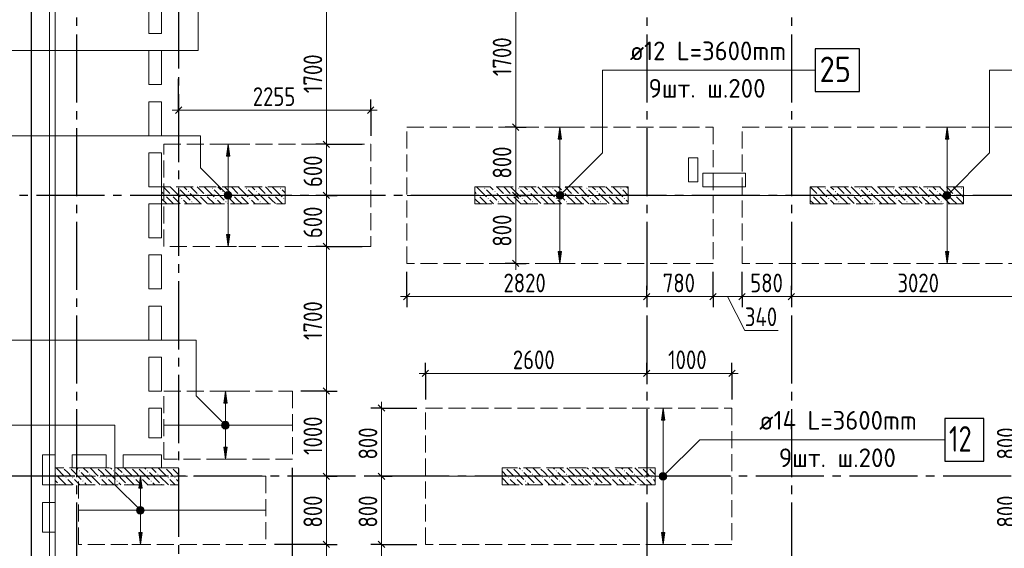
# Model space of a CAD drawing. Header units: millimetres. Extents: x 0 to 43617, y 0 to 59400.
# Tile 9 of 29: x 7257 to 18824, y 31584 to 37793. Entities that reach past the tile are written whole.
import ezdxf

# ---------------------------------------------------------------- set-up
doc = ezdxf.new("R2010")
doc.units = ezdxf.units.MM
doc.linetypes.add('______2', pattern=[270, 200, -70])
doc.linetypes.add('______5', pattern=[1100, 800, -100, 100, -100])
for name, color, linetype, lineweight in [('Standard', 7, 'Continuous', 25), ('ДОП Верх по У', 7, 'Continuous', 25), ('ЖБ Пилон', 180, 'Continuous', 25), ('Оси', 40, '______5', 18), ('Позиционная метка номер позиции', 7, 'Continuous', 13), ('Примечания', 7, 'Continuous', 25)]:
    doc.layers.add(name, color=color, linetype=linetype, lineweight=lineweight)
doc.layers.add('ЖБ Перекрытие верхний уровень', color=7, linetype='Continuous', lineweight=25, true_color=0xe0e0ff)
doc.styles.add('GOST 2.304-81', font='txt')
doc.styles.add('ISOCPEUR', font='txt')

msp = doc.modelspace()

# ---------------------------------------------------------------- hatches: boundary and pattern name
at = {"layer": 'ДОП Верх по У', "linetype": 'Continuous', "lineweight": 13, "transparency": 33554687}
for points in [[(13624, 36390), (13604, 36530), (13584, 36390)], [(18172, 36390), (18152, 36530), (18132, 36390)], [(9725, 36190), (9705, 36330), (9685, 36190)], [(9667, 35730), (9742, 35730), (9737, 35749)], [(9667, 35730), (9737, 35749), (9673, 35749)], [(9673, 35749), (9737, 35749), (9724, 35762)], [(9673, 35749), (9724, 35762), (9686, 35762)], [(9686, 35762), (9724, 35762), (9705, 35768)], [(13566, 35730), (13641, 35730), (13636, 35749)], [(13566, 35730), (13636, 35749), (13572, 35749)], [(13572, 35749), (13636, 35749), (13623, 35762)], [(13572, 35749), (13623, 35762), (13585, 35762)], [(13585, 35762), (13623, 35762), (13604, 35768)], [(18114, 35730), (18189, 35730), (18184, 35749)], [(18114, 35730), (18184, 35749), (18119, 35749)], [(18119, 35749), (18184, 35749), (18170, 35762)], [(18119, 35749), (18170, 35762), (18133, 35762)], [(18133, 35762), (18170, 35762), (18152, 35768)], [(9673, 35711), (9742, 35730), (9667, 35730)], [(9673, 35711), (9737, 35711), (9742, 35730)], [(9686, 35698), (9737, 35711), (9673, 35711)], [(9686, 35698), (9724, 35698), (9737, 35711)], [(9724, 35698), (9686, 35698), (9705, 35693)], [(13572, 35711), (13641, 35730), (13566, 35730)], [(13572, 35711), (13636, 35711), (13641, 35730)], [(13585, 35698), (13636, 35711), (13572, 35711)], [(13585, 35698), (13623, 35698), (13636, 35711)], [(13623, 35698), (13585, 35698), (13604, 35693)], [(18119, 35711), (18189, 35730), (18114, 35730)], [(18119, 35711), (18184, 35711), (18189, 35730)], [(18133, 35698), (18184, 35711), (18119, 35711)], [(18133, 35698), (18170, 35698), (18184, 35711)], [(18170, 35698), (18133, 35698), (18152, 35693)], [(9694, 33290), (9674, 33430), (9654, 33290)], [(14836, 33090), (14816, 33230), (14796, 33090)], [(9636, 33030), (9711, 33030), (9706, 33049)], [(9636, 33030), (9706, 33049), (9642, 33049)], [(9642, 33011), (9711, 33030), (9636, 33030)], [(9642, 33049), (9706, 33049), (9693, 33062)], [(9642, 33049), (9693, 33062), (9655, 33062)], [(9642, 33011), (9706, 33011), (9711, 33030)], [(9655, 32998), (9706, 33011), (9642, 33011)], [(9655, 33062), (9693, 33062), (9674, 33068)], [(9655, 32998), (9693, 32998), (9706, 33011)], [(9693, 32998), (9655, 32998), (9674, 32993)], [(8695, 32290), (8675, 32430), (8655, 32290)], [(14779, 32430), (14854, 32430), (14849, 32449)], [(14779, 32430), (14849, 32449), (14784, 32449)], [(14784, 32411), (14854, 32430), (14779, 32430)], [(14784, 32449), (14849, 32449), (14835, 32462)], [(14784, 32449), (14835, 32462), (14798, 32462)], [(14784, 32411), (14849, 32411), (14854, 32430)], [(14798, 32398), (14849, 32411), (14784, 32411)], [(14798, 32462), (14835, 32462), (14816, 32468)], [(14798, 32398), (14835, 32398), (14849, 32411)], [(14835, 32398), (14798, 32398), (14816, 32393)], [(8637, 32030), (8712, 32030), (8707, 32049)], [(8637, 32030), (8707, 32049), (8642, 32049)], [(8642, 32049), (8707, 32049), (8693, 32062)], [(8642, 32049), (8693, 32062), (8656, 32062)], [(8656, 32062), (8693, 32062), (8675, 32068)], [(8642, 32011), (8712, 32030), (8637, 32030)], [(8642, 32011), (8707, 32011), (8712, 32030)], [(8656, 31998), (8707, 32011), (8642, 32011)], [(8656, 31998), (8693, 31998), (8707, 32011)], [(8693, 31998), (8656, 31998), (8675, 31993)]]:
    msp.add_hatch(color=7, dxfattribs=at).paths.add_polyline_path(points)
for points in [[(9725, 35270), (9705, 35130), (9685, 35270)], [(13624, 35070), (13604, 34930), (13584, 35070)], [(18172, 35070), (18152, 34930), (18132, 35070)], [(9694, 32770), (9674, 32630), (9654, 32770)], [(8695, 31770), (8675, 31630), (8655, 31770)], [(14836, 31770), (14816, 31630), (14796, 31770)]]:
    msp.add_hatch(color=7, dxfattribs=at).paths.add_polyline_path(points, flags=16)
at = {"layer": 'ЖБ Пилон', "linetype": 'Continuous', "lineweight": 18, "transparency": 33554687}
for points in [[(9114, 35813), (9121, 35820), (9127, 35813), (9121, 35807)], [(9234, 35773), (9241, 35780), (9247, 35773), (9241, 35767)], [(9514, 35813), (9521, 35820), (9527, 35813), (9521, 35807)], [(9634, 35773), (9641, 35780), (9647, 35773), (9641, 35767)], [(9914, 35813), (9921, 35820), (9927, 35813), (9921, 35807)], [(10034, 35773), (10041, 35780), (10047, 35773), (10041, 35767)], [(10314, 35813), (10321, 35820), (10327, 35813), (10321, 35807)], [(12714, 35813), (12721, 35820), (12727, 35813), (12721, 35807)], [(12834, 35773), (12841, 35780), (12847, 35773), (12841, 35767)], [(13114, 35813), (13121, 35820), (13127, 35813), (13121, 35807)], [(13234, 35773), (13241, 35780), (13247, 35773), (13241, 35767)], [(13514, 35813), (13521, 35820), (13527, 35813), (13521, 35807)], [(13634, 35773), (13641, 35780), (13647, 35773), (13641, 35767)], [(13914, 35813), (13921, 35820), (13927, 35813), (13921, 35807)], [(14034, 35773), (14041, 35780), (14047, 35773), (14041, 35767)], [(14314, 35813), (14321, 35820), (14327, 35813), (14321, 35807)], [(16714, 35813), (16721, 35820), (16727, 35813), (16721, 35807)], [(16834, 35773), (16841, 35780), (16847, 35773), (16841, 35767)], [(17114, 35813), (17121, 35820), (17127, 35813), (17121, 35807)], [(17234, 35773), (17241, 35780), (17247, 35773), (17241, 35767)], [(17514, 35813), (17521, 35820), (17527, 35813), (17521, 35807)], [(17634, 35773), (17641, 35780), (17647, 35773), (17641, 35767)], [(17914, 35813), (17921, 35820), (17927, 35813), (17921, 35807)], [(18034, 35773), (18041, 35780), (18047, 35773), (18041, 35767)], [(18314, 35813), (18321, 35820), (18327, 35813), (18321, 35807)], [(8954, 35733), (8961, 35740), (8967, 35733), (8961, 35727)], [(9034, 35733), (9041, 35740), (9047, 35733), (9041, 35727)], [(9154, 35693), (9161, 35700), (9167, 35693), (9161, 35687)], [(9274, 35653), (9281, 35660), (9287, 35653), (9281, 35647)], [(9354, 35733), (9361, 35740), (9367, 35733), (9361, 35727)], [(9434, 35733), (9441, 35740), (9447, 35733), (9441, 35727)], [(9554, 35693), (9561, 35700), (9567, 35693), (9561, 35687)], [(9674, 35653), (9681, 35660), (9687, 35653), (9681, 35647)], [(9754, 35733), (9761, 35740), (9767, 35733), (9761, 35727)], [(9834, 35733), (9841, 35740), (9847, 35733), (9841, 35727)], [(9954, 35693), (9961, 35700), (9967, 35693), (9961, 35687)], [(10074, 35653), (10081, 35660), (10087, 35653), (10081, 35647)], [(10154, 35733), (10161, 35740), (10167, 35733), (10161, 35727)], [(10234, 35733), (10241, 35740), (10247, 35733), (10241, 35727)], [(10354, 35693), (10361, 35700), (10367, 35693), (10361, 35687)], [(12634, 35733), (12641, 35740), (12647, 35733), (12641, 35727)], [(12754, 35693), (12761, 35700), (12767, 35693), (12761, 35687)], [(12874, 35653), (12881, 35660), (12887, 35653), (12881, 35647)], [(12954, 35733), (12961, 35740), (12967, 35733), (12961, 35727)], [(13034, 35733), (13041, 35740), (13047, 35733), (13041, 35727)], [(13154, 35693), (13161, 35700), (13167, 35693), (13161, 35687)], [(13274, 35653), (13281, 35660), (13287, 35653), (13281, 35647)], [(13354, 35733), (13361, 35740), (13367, 35733), (13361, 35727)], [(13434, 35733), (13441, 35740), (13447, 35733), (13441, 35727)], [(13554, 35693), (13561, 35700), (13567, 35693), (13561, 35687)], [(13674, 35653), (13681, 35660), (13687, 35653), (13681, 35647)], [(13754, 35733), (13761, 35740), (13767, 35733), (13761, 35727)], [(13834, 35733), (13841, 35740), (13847, 35733), (13841, 35727)], [(13954, 35693), (13961, 35700), (13967, 35693), (13961, 35687)], [(14074, 35653), (14081, 35660), (14087, 35653), (14081, 35647)], [(14154, 35733), (14161, 35740), (14167, 35733), (14161, 35727)], [(14234, 35733), (14241, 35740), (14247, 35733), (14241, 35727)], [(14354, 35693), (14361, 35700), (14367, 35693), (14361, 35687)], [(16554, 35733), (16561, 35740), (16567, 35733), (16561, 35727)], [(16634, 35733), (16641, 35740), (16647, 35733), (16641, 35727)], [(16754, 35693), (16761, 35700), (16767, 35693), (16761, 35687)], [(16874, 35653), (16881, 35660), (16887, 35653), (16881, 35647)], [(16954, 35733), (16961, 35740), (16967, 35733), (16961, 35727)], [(17034, 35733), (17041, 35740), (17047, 35733), (17041, 35727)], [(17154, 35693), (17161, 35700), (17167, 35693), (17161, 35687)], [(17274, 35653), (17281, 35660), (17287, 35653), (17281, 35647)], [(17354, 35733), (17361, 35740), (17367, 35733), (17361, 35727)], [(17434, 35733), (17441, 35740), (17447, 35733), (17441, 35727)], [(17554, 35693), (17561, 35700), (17567, 35693), (17561, 35687)], [(17674, 35653), (17681, 35660), (17687, 35653), (17681, 35647)], [(17754, 35733), (17761, 35740), (17767, 35733), (17761, 35727)], [(17834, 35733), (17841, 35740), (17847, 35733), (17841, 35727)], [(17954, 35693), (17961, 35700), (17967, 35693), (17961, 35687)], [(18074, 35653), (18081, 35660), (18087, 35653), (18081, 35647)], [(18154, 35733), (18161, 35740), (18167, 35733), (18161, 35727)], [(18234, 35733), (18241, 35740), (18247, 35733), (18241, 35727)], [(7764, 32530), (7761, 32527), (7758, 32530)], [(7844, 32530), (7841, 32527), (7838, 32530)], [(8164, 32530), (8161, 32527), (8158, 32530)], [(8244, 32530), (8241, 32527), (8238, 32530)], [(8564, 32530), (8561, 32527), (8558, 32530)], [(8644, 32530), (8641, 32527), (8638, 32530)], [(8964, 32530), (8961, 32527), (8958, 32530)], [(9044, 32530), (9041, 32527), (9038, 32530)], [(12964, 32530), (12961, 32527), (12958, 32530)], [(13044, 32530), (13041, 32527), (13038, 32530)], [(13364, 32530), (13361, 32527), (13358, 32530)], [(13444, 32530), (13441, 32527), (13438, 32530)], [(13764, 32530), (13761, 32527), (13758, 32530)], [(13844, 32530), (13841, 32527), (13838, 32530)], [(14164, 32530), (14161, 32527), (14158, 32530)], [(14244, 32530), (14241, 32527), (14238, 32530)], [(14564, 32530), (14561, 32527), (14558, 32530)], [(14644, 32530), (14641, 32527), (14638, 32530)], [(7674, 32453), (7681, 32460), (7687, 32453), (7681, 32447)], [(7794, 32413), (7801, 32420), (7807, 32413), (7801, 32407)], [(7874, 32413), (7881, 32420), (7887, 32413), (7881, 32407)], [(7954, 32493), (7961, 32500), (7967, 32493), (7961, 32487)], [(8074, 32453), (8081, 32460), (8087, 32453), (8081, 32447)], [(8194, 32413), (8201, 32420), (8207, 32413), (8201, 32407)], [(8274, 32413), (8281, 32420), (8287, 32413), (8281, 32407)], [(8354, 32493), (8361, 32500), (8367, 32493), (8361, 32487)], [(8474, 32453), (8481, 32460), (8487, 32453), (8481, 32447)], [(8594, 32413), (8601, 32420), (8607, 32413), (8601, 32407)], [(8674, 32413), (8681, 32420), (8687, 32413), (8681, 32407)], [(8754, 32493), (8761, 32500), (8767, 32493), (8761, 32487)], [(8874, 32453), (8881, 32460), (8887, 32453), (8881, 32447)], [(8994, 32413), (9001, 32420), (9007, 32413), (9001, 32407)], [(9074, 32413), (9081, 32420), (9087, 32413), (9081, 32407)], [(12994, 32413), (13001, 32420), (13007, 32413), (13001, 32407)], [(13074, 32413), (13081, 32420), (13087, 32413), (13081, 32407)], [(13154, 32493), (13161, 32500), (13167, 32493), (13161, 32487)], [(13274, 32453), (13281, 32460), (13287, 32453), (13281, 32447)], [(13394, 32413), (13401, 32420), (13407, 32413), (13401, 32407)], [(13474, 32413), (13481, 32420), (13487, 32413), (13481, 32407)], [(13554, 32493), (13561, 32500), (13567, 32493), (13561, 32487)], [(13674, 32453), (13681, 32460), (13687, 32453), (13681, 32447)], [(13794, 32413), (13801, 32420), (13807, 32413), (13801, 32407)], [(13874, 32413), (13881, 32420), (13887, 32413), (13881, 32407)], [(13954, 32493), (13961, 32500), (13967, 32493), (13961, 32487)], [(14074, 32453), (14081, 32460), (14087, 32453), (14081, 32447)], [(14194, 32413), (14201, 32420), (14207, 32413), (14201, 32407)], [(14274, 32413), (14281, 32420), (14287, 32413), (14281, 32407)], [(14354, 32493), (14361, 32500), (14367, 32493), (14361, 32487)], [(14474, 32453), (14481, 32460), (14487, 32453), (14481, 32447)], [(14594, 32413), (14601, 32420), (14607, 32413), (14601, 32407)], [(14674, 32413), (14681, 32420), (14687, 32413), (14681, 32407)], [(7714, 32333), (7721, 32340), (7727, 32333), (7724, 32330), (7718, 32330)], [(7994, 32373), (8001, 32380), (8007, 32373), (8001, 32367)], [(8114, 32333), (8121, 32340), (8127, 32333), (8124, 32330), (8118, 32330)], [(8394, 32373), (8401, 32380), (8407, 32373), (8401, 32367)], [(8514, 32333), (8521, 32340), (8527, 32333), (8524, 32330), (8518, 32330)], [(8794, 32373), (8801, 32380), (8807, 32373), (8801, 32367)], [(8914, 32333), (8921, 32340), (8927, 32333), (8924, 32330), (8918, 32330)], [(12924, 32337), (12927, 32333), (12924, 32330), (12924, 32330)], [(13194, 32373), (13201, 32380), (13207, 32373), (13201, 32367)], [(13314, 32333), (13321, 32340), (13327, 32333), (13324, 32330), (13318, 32330)], [(13594, 32373), (13601, 32380), (13607, 32373), (13601, 32367)], [(13714, 32333), (13721, 32340), (13727, 32333), (13724, 32330), (13718, 32330)], [(13994, 32373), (14001, 32380), (14007, 32373), (14001, 32367)], [(14114, 32333), (14121, 32340), (14127, 32333), (14124, 32330), (14118, 32330)], [(14394, 32373), (14401, 32380), (14407, 32373), (14401, 32367)], [(14514, 32333), (14521, 32340), (14527, 32333), (14524, 32330), (14518, 32330)]]:
    msp.add_hatch(color=7, dxfattribs=at).paths.add_polyline_path(points, flags=16)
at = {"layer": 'Позиционная метка номер позиции', "linetype": 'Continuous', "lineweight": 13, "transparency": 33554687}
for points in [[(9673, 35698), (9716, 35773), (9662, 35719)], [(9662, 35719), (9716, 35773), (9694, 35773)], [(9662, 35719), (9694, 35773), (9662, 35741)], [(9662, 35741), (9694, 35773), (9673, 35762)], [(9673, 35698), (9737, 35762), (9716, 35773)], [(9694, 35687), (9737, 35762), (9673, 35698)], [(9694, 35687), (9748, 35741), (9737, 35762)], [(9716, 35687), (9748, 35741), (9694, 35687)], [(9716, 35687), (9748, 35719), (9748, 35741)], [(13561, 35741), (13636, 35698), (13572, 35762)], [(13561, 35719), (13615, 35687), (13561, 35741)], [(13561, 35741), (13615, 35687), (13636, 35698)], [(13572, 35762), (13647, 35719), (13593, 35773)], [(13572, 35762), (13636, 35698), (13647, 35719)], [(13593, 35773), (13647, 35719), (13647, 35741)], [(13593, 35773), (13647, 35741), (13615, 35773)], [(13615, 35773), (13647, 35741), (13636, 35762)], [(18108, 35741), (18183, 35698), (18120, 35762)], [(18108, 35719), (18163, 35687), (18108, 35741)], [(18108, 35741), (18163, 35687), (18183, 35698)], [(18120, 35762), (18195, 35719), (18140, 35773)], [(18120, 35762), (18183, 35698), (18195, 35719)], [(18140, 35773), (18195, 35719), (18195, 35741)], [(18140, 35773), (18195, 35741), (18163, 35773)], [(18163, 35773), (18195, 35741), (18183, 35762)], [(9748, 35719), (9716, 35687), (9737, 35698)], [(13593, 35687), (13561, 35719), (13572, 35698)], [(13561, 35719), (13593, 35687), (13615, 35687)], [(18140, 35687), (18108, 35719), (18120, 35698)], [(18108, 35719), (18140, 35687), (18163, 35687)], [(9642, 32998), (9685, 33073), (9631, 33019)], [(9631, 33019), (9685, 33073), (9663, 33073)], [(9631, 33019), (9663, 33073), (9631, 33041)], [(9631, 33041), (9663, 33073), (9642, 33062)], [(9642, 32998), (9706, 33062), (9685, 33073)], [(9663, 32987), (9706, 33062), (9642, 32998)], [(9663, 32987), (9717, 33041), (9706, 33062)], [(9685, 32987), (9717, 33041), (9663, 32987)], [(9685, 32987), (9717, 33019), (9717, 33041)], [(9717, 33019), (9685, 32987), (9706, 32998)], [(14773, 32441), (14848, 32398), (14785, 32462)], [(14773, 32419), (14828, 32387), (14773, 32441)], [(14773, 32441), (14828, 32387), (14848, 32398)], [(14805, 32387), (14773, 32419), (14785, 32398)], [(14773, 32419), (14805, 32387), (14828, 32387)], [(14785, 32462), (14860, 32419), (14805, 32473)], [(14785, 32462), (14848, 32398), (14860, 32419)], [(14805, 32473), (14860, 32419), (14860, 32441)], [(14805, 32473), (14860, 32441), (14828, 32473)], [(14828, 32473), (14860, 32441), (14848, 32462)], [(8643, 31998), (8686, 32073), (8631, 32019)], [(8631, 32019), (8686, 32073), (8663, 32073)], [(8631, 32019), (8663, 32073), (8631, 32041)], [(8631, 32041), (8663, 32073), (8643, 32062)], [(8643, 31998), (8707, 32062), (8686, 32073)], [(8663, 31987), (8707, 32062), (8643, 31998)], [(8663, 31987), (8718, 32041), (8707, 32062)], [(8686, 31987), (8718, 32041), (8663, 31987)], [(8686, 31987), (8718, 32019), (8718, 32041)], [(8718, 32019), (8686, 31987), (8707, 31998)]]:
    msp.add_hatch(color=7, dxfattribs=at).paths.add_polyline_path(points)

# ---------------------------------------------------------------- linework, layer by layer
at = {"layer": 'Standard', "color": 7, "linetype": 'Continuous', "lineweight": 13, "transparency": 33554687}
for p, q in [((13084, 38230), (13084, 36530)), ((10861, 38030), (10861, 36330)), ((9124, 36730), (9049, 36730)), ((9124, 36730), (11381, 36730)), ((11381, 36730), (11456, 36730)), ((13084, 36530), (13084, 35730)), ((10861, 36330), (10861, 35730)), ((10861, 35730), (10861, 35130)), ((13084, 35730), (13084, 34930)), ((10861, 35130), (10861, 33430)), ((13084, 34930), (13084, 34855)), ((11804, 34541), (11729, 34541)), ((14624, 34541), (15404, 34541)), ((15404, 34541), (15744, 34541)), ((15574, 34541), (15776, 34143)), ((15744, 34541), (16324, 34541)), ((16324, 34541), (19344, 34541)), ((15776, 34143), (16167, 34143)), ((12024, 33638), (11949, 33638)), ((12024, 33638), (14624, 33638)), ((14624, 33638), (15624, 33638)), ((15624, 33638), (15699, 33638)), ((10861, 33430), (10861, 32430)), ((11508, 33230), (11508, 33305)), ((10861, 32430), (10861, 31630)), ((11508, 32430), (11508, 31630)), ((10861, 31630), (10861, 29930)), ((11508, 31630), (11508, 29930))]:
    msp.add_line(p, q, dxfattribs=at)
at = {"layer": 'Standard', "color": 251, "linetype": 'Continuous', "lineweight": -3, "true_color": 0x656565, "transparency": 33554687}
for p, q in [((9124, 36730), (9124, 37097)), ((9124, 36730), (9124, 36855)), ((11381, 36730), (11381, 36855)), ((9124, 36730), (9124, 36605)), ((11381, 36730), (11381, 36605)), ((11381, 36730), (11381, 36430)), ((13084, 36530), (12959, 36530)), ((13084, 36530), (13209, 36530)), ((13084, 36530), (13084, 36530)), ((10861, 36330), (10736, 36330)), ((10861, 36330), (10986, 36330)), ((10861, 36330), (11281, 36330)), ((10861, 35730), (10736, 35730)), ((10861, 35730), (10986, 35730)), ((10861, 35730), (10861, 35730)), ((13084, 35730), (12959, 35730)), ((13084, 35730), (13209, 35730)), ((13084, 35730), (13084, 35730)), ((10861, 35130), (10736, 35130)), ((10861, 35130), (10986, 35130)), ((10861, 35130), (11281, 35130)), ((11804, 34541), (11804, 34830)), ((13084, 34930), (12959, 34930)), ((13084, 34930), (13209, 34930)), ((13084, 34930), (13095, 34930)), ((11804, 34541), (11804, 34666)), ((14624, 34541), (14624, 34666)), ((15404, 34541), (15404, 34666)), ((15744, 34541), (15744, 34666)), ((16324, 34541), (16324, 34666)), ((11804, 34541), (11804, 34416)), ((14624, 34541), (14624, 34416)), ((14624, 34541), (14624, 34541)), ((15404, 34541), (15404, 34416)), ((15744, 34541), (15744, 34416)), ((16324, 34541), (16324, 34416)), ((16324, 34541), (16324, 34541)), ((12024, 33638), (12024, 33763)), ((14624, 33638), (14624, 33763)), ((15624, 33638), (15624, 33763)), ((12024, 33638), (12024, 33513)), ((12024, 33638), (12024, 33330)), ((14624, 33638), (14624, 33513)), ((14624, 33638), (14624, 33638)), ((15624, 33638), (15624, 33513)), ((15624, 33638), (15624, 33330)), ((10861, 33430), (10736, 33430)), ((10861, 33430), (10986, 33430)), ((11508, 33230), (11383, 33230)), ((11508, 33230), (11633, 33230)), ((11508, 33230), (11924, 33230)), ((10861, 32430), (10736, 32430)), ((10861, 32430), (10986, 32430)), ((10861, 32430), (10861, 32430)), ((11508, 32430), (11383, 32430)), ((11508, 32430), (11633, 32430)), ((11508, 32430), (11508, 32430)), ((10861, 31630), (10736, 31630)), ((10861, 31630), (10986, 31630)), ((11508, 31630), (11383, 31630)), ((11508, 31630), (11633, 31630)), ((11508, 31630), (11924, 31630))]:
    msp.add_line(p, q, dxfattribs=at)
at = {"layer": 'Standard', "color": 7, "linetype": 'Continuous', "lineweight": 25, "transparency": 33554687}
for p, q in [((9086, 36693), (9161, 36768)), ((11343, 36693), (11418, 36768)), ((13047, 36568), (13122, 36493)), ((10823, 36368), (10898, 36293)), ((10823, 35768), (10898, 35693)), ((13047, 35768), (13122, 35693)), ((10823, 35168), (10898, 35093)), ((13047, 34968), (13122, 34893)), ((11766, 34503), (11841, 34578)), ((14586, 34503), (14661, 34578)), ((15366, 34503), (15441, 34578)), ((15706, 34503), (15781, 34578)), ((16286, 34503), (16361, 34578)), ((11986, 33600), (12061, 33675)), ((14586, 33600), (14661, 33675)), ((15586, 33600), (15661, 33675)), ((10823, 33468), (10898, 33393)), ((11470, 33268), (11545, 33193)), ((10823, 32468), (10898, 32393)), ((11470, 32468), (11545, 32393)), ((10823, 31668), (10898, 31593)), ((11470, 31668), (11545, 31593))]:
    msp.add_line(p, q, dxfattribs=at)
msp.add_lwpolyline([(7394, 10100), (33074, 10100), (33074, 57220), (7394, 57220), (7394, 10100)], dxfattribs=at)
at = {"layer": 'Standard', "color": 7, "linetype": 'Continuous', "lineweight": 13, "transparency": 33554687}
for points in [[(7674, 10380), (33074, 10380), (33074, 57220), (7674, 57220), (7674, 10380)], [(11804, 34541), (13109, 34541), (13109, 34541), (14624, 34541)], [(11508, 33230), (11508, 32551), (11508, 32551), (11508, 32430)]]:
    msp.add_lwpolyline(points, dxfattribs=at)
at = {"layer": 'Standard', "color": 254, "linetype": 'Continuous', "lineweight": 13, "true_color": 0xc4c4ff, "transparency": 33554687}
msp.add_lwpolyline([(7606, 10312), (32674, 10312), (32674, 56820), (7606, 56820), (7606, 10312)], dxfattribs=at)
at = {"layer": 'Standard', "color": 251, "linetype": 'Continuous', "lineweight": -3, "true_color": 0x656565, "transparency": 33554687}
for points in [[(15404, 34541), (15404, 34558), (15404, 34558), (15404, 34558), (15404, 34558), (15404, 34830)], [(15744, 34541), (15744, 34558), (15744, 34558), (15744, 34558), (15744, 34558), (15744, 34830)], [(10861, 33430), (10844, 33430), (10844, 33430), (10844, 33430), (10844, 33430), (10844, 33430), (10844, 33430), (10844, 33430), (10844, 33430), (10844, 33430), (10844, 33430), (10844, 33430), (10844, 33430), (10844, 33430), (10844, 33430), (10844, 33430), (10844, 33430), (10844, 33430), (10844, 33430), (10844, 33430), (10844, 33430), (10844, 33430), (10844, 33430), (10561, 33430)], [(10461, 31156), (10461, 32124), (10461, 32124), (10461, 32530)], [(10861, 31630), (10844, 31630), (10844, 31630), (10844, 31630), (10844, 31630), (10844, 31630), (10844, 31630), (10844, 31630), (10844, 31630), (10844, 31630), (10844, 31630), (10844, 31630), (10844, 31630), (10844, 31630), (10844, 31630), (10844, 31630), (10844, 31630), (10844, 31630), (10844, 31630), (10249, 31630)]]:
    msp.add_lwpolyline(points, dxfattribs=at)
at = {"layer": 'ДОП Верх по У', "color": 7, "linetype": 'Continuous', "lineweight": 13, "transparency": 33554687}
for p, q in [((14404, 37200), (16490, 37200)), ((15924, 32859), (18032, 32859))]:
    msp.add_line(p, q, dxfattribs=at)
at = {"layer": 'ДОП Верх по У', "color": 251, "linetype": 'Continuous', "lineweight": 13, "true_color": 0x494949, "transparency": 33554687}
for p, q in [((13604, 36530), (13504, 36530)), ((13604, 36530), (13584, 36390)), ((13624, 36390), (13604, 36530)), ((13604, 36530), (13704, 36530)), ((13604, 36530), (13604, 36530)), ((18152, 36530), (18052, 36530)), ((18152, 36530), (18132, 36390)), ((18172, 36390), (18152, 36530)), ((18152, 36530), (18252, 36530)), ((18152, 36530), (18152, 36530)), ((9705, 36330), (9605, 36330)), ((9705, 36330), (9685, 36190)), ((9725, 36190), (9705, 36330)), ((9705, 36330), (9805, 36330)), ((9705, 36330), (9705, 36330)), ((13584, 36390), (13624, 36390)), ((13604, 35760), (13604, 36390)), ((18132, 36390), (18172, 36390)), ((18152, 35760), (18152, 36390)), ((9685, 36190), (9725, 36190)), ((9705, 35760), (9705, 36190)), ((9667, 35730), (9667, 35730)), ((9705, 35270), (9705, 35700)), ((9742, 35730), (9742, 35730)), ((13566, 35730), (13566, 35730)), ((13604, 35070), (13604, 35700)), ((13641, 35730), (13641, 35730)), ((18114, 35730), (18114, 35730)), ((18152, 35070), (18152, 35700)), ((18189, 35730), (18189, 35730)), ((9705, 35130), (9685, 35270)), ((9685, 35270), (9725, 35270)), ((9725, 35270), (9705, 35130)), ((9705, 35130), (9605, 35130)), ((9705, 35130), (9805, 35130)), ((9705, 35130), (9705, 35130)), ((13604, 34930), (13584, 35070)), ((13584, 35070), (13624, 35070)), ((13624, 35070), (13604, 34930)), ((18152, 34930), (18132, 35070)), ((18132, 35070), (18172, 35070)), ((18172, 35070), (18152, 34930)), ((13604, 34930), (13504, 34930)), ((13604, 34930), (13704, 34930)), ((13604, 34930), (13604, 34930)), ((18152, 34930), (18052, 34930)), ((18152, 34930), (18252, 34930)), ((18152, 34930), (18152, 34930)), ((9674, 33430), (9574, 33430)), ((9674, 33430), (9654, 33290)), ((9694, 33290), (9674, 33430)), ((9674, 33430), (9774, 33430)), ((9674, 33430), (9674, 33430)), ((9654, 33290), (9694, 33290)), ((9674, 33060), (9674, 33290)), ((14816, 33230), (14716, 33230)), ((14816, 33230), (14796, 33090)), ((14836, 33090), (14816, 33230)), ((14816, 33230), (14916, 33230)), ((14816, 33230), (14816, 33230)), ((14796, 33090), (14836, 33090)), ((14816, 32460), (14816, 33090)), ((9636, 33030), (9636, 33030)), ((9674, 32770), (9674, 33000)), ((9711, 33030), (9711, 33030)), ((9674, 32630), (9654, 32770)), ((9654, 32770), (9694, 32770)), ((9694, 32770), (9674, 32630)), ((9674, 32630), (9574, 32630)), ((9674, 32630), (9774, 32630)), ((9674, 32630), (9674, 32630)), ((8675, 32430), (8575, 32430)), ((8675, 32430), (8655, 32290)), ((8695, 32290), (8675, 32430)), ((8675, 32430), (8775, 32430)), ((8675, 32430), (8675, 32430)), ((14779, 32430), (14779, 32430)), ((14816, 31770), (14816, 32400)), ((14854, 32430), (14854, 32430)), ((8655, 32290), (8695, 32290)), ((8675, 32060), (8675, 32290)), ((8637, 32030), (8637, 32030)), ((8675, 31770), (8675, 32000)), ((8712, 32030), (8712, 32030)), ((8675, 31630), (8655, 31770)), ((8655, 31770), (8695, 31770)), ((8695, 31770), (8675, 31630)), ((14816, 31630), (14796, 31770)), ((14796, 31770), (14836, 31770)), ((14836, 31770), (14816, 31630)), ((8675, 31630), (8575, 31630)), ((8675, 31630), (8775, 31630)), ((8675, 31630), (8675, 31630)), ((14816, 31630), (14716, 31630)), ((14816, 31630), (14916, 31630)), ((14816, 31630), (14816, 31630))]:
    msp.add_line(p, q, dxfattribs=at)
at = {"layer": 'ДОП Верх по У', "color": 7, "linetype": 'Continuous', "lineweight": 18, "transparency": 33554687}
for p, q in [((11375, 35730), (8955, 35730)), ((11810, 35730), (15398, 35730)), ((15750, 35730), (19338, 35730)), ((10456, 33030), (8956, 33030)), ((12031, 32430), (15617, 32430)), ((10142, 32030), (7956, 32030))]:
    msp.add_line(p, q, dxfattribs=at)
at = {"layer": 'ДОП Верх по У', "color": 7, "linetype": 'Continuous', "lineweight": 25, "transparency": 33554687}
for points in [[(16604, 36950), (17124, 36950), (17124, 37450), (16604, 37450), (16604, 36950)], [(18124, 32609), (18584, 32609), (18584, 33109), (18124, 33109), (18124, 32609)]]:
    msp.add_lwpolyline(points, dxfattribs=at)
at = {"layer": 'ДОП Верх по У', "color": 251, "linetype": 'Continuous', "lineweight": 13, "true_color": 0x494949, "transparency": 33554687}
for centre in [(9705, 35730), (13604, 35730), (18152, 35730), (9674, 33030), (14816, 32430), (8675, 32030)]:
    msp.add_circle(centre, 37.5, dxfattribs=at)
at = {"layer": 'ЖБ Перекрытие верхний уровень', "color": 7, "linetype": 'Continuous', "lineweight": 18, "transparency": 33554687}
for p, q in [((7394, 57220), (7394, 28680)), ((8774, 37630), (8774, 38030)), ((8924, 38030), (8924, 37630)), ((8924, 37630), (8774, 37630)), ((8774, 37030), (8774, 37430)), ((8774, 37430), (8924, 37430)), ((8924, 37430), (8924, 37030)), ((8924, 37030), (8774, 37030)), ((8774, 36830), (8924, 36830)), ((8774, 36430), (8774, 36830)), ((8924, 36830), (8924, 36430)), ((8924, 36430), (8774, 36430)), ((8774, 35830), (8774, 36230)), ((8774, 36230), (8924, 36230)), ((8924, 36230), (8924, 35830)), ((15224, 36170), (15114, 36170)), ((15114, 36170), (15114, 35890)), ((15224, 35890), (15224, 36170)), ((15784, 35990), (15284, 35990)), ((15284, 35990), (15284, 35830)), ((15784, 35830), (15784, 35990)), ((15114, 35890), (15224, 35890)), ((8924, 35830), (8774, 35830)), ((15284, 35830), (15784, 35830)), ((8774, 35230), (8774, 35630)), ((8774, 35630), (8924, 35630)), ((8924, 35630), (8924, 35230)), ((8924, 35230), (8774, 35230)), ((8774, 34630), (8774, 35030)), ((8774, 35030), (8924, 35030)), ((8924, 35030), (8924, 34630)), ((8924, 34630), (8774, 34630)), ((8774, 34030), (8774, 34430)), ((8774, 34430), (8924, 34430)), ((8924, 34430), (8924, 34030)), ((8924, 34030), (8774, 34030)), ((8774, 33830), (8924, 33830)), ((8774, 33430), (8774, 33830)), ((8924, 33830), (8924, 33430)), ((8924, 33430), (8774, 33430)), ((8774, 32880), (8774, 33230)), ((8774, 33230), (8924, 33230)), ((8924, 33230), (8924, 32880)), ((8924, 32880), (8774, 32880)), ((7524, 32330), (7524, 32680)), ((7524, 32680), (7674, 32680)), ((7674, 32680), (7674, 32330)), ((7874, 32530), (7874, 32680)), ((7874, 32680), (8274, 32680)), ((8274, 32680), (8274, 32530)), ((8474, 32530), (8474, 32680)), ((8474, 32680), (8924, 32680)), ((8924, 32680), (8924, 32530)), ((8274, 32530), (7874, 32530)), ((8924, 32530), (8474, 32530)), ((7674, 32330), (7524, 32330)), ((7524, 31775), (7524, 32120)), ((7524, 32120), (7674, 32120)), ((7674, 32120), (7674, 31775)), ((7674, 31775), (7524, 31775))]:
    msp.add_line(p, q, dxfattribs=at)
at = {"layer": 'ЖБ Пилон', "color": 253, "linetype": '______2', "lineweight": 13, "true_color": 0xa0a0a0, "transparency": 33554687}
for p, q in [((10374, 35830), (8924, 35830)), ((8924, 35830), (8924, 35630)), ((10374, 35630), (10374, 35830)), ((14404, 35830), (12604, 35830)), ((12604, 35830), (12604, 35630)), ((14404, 35630), (14404, 35830)), ((18344, 35830), (16544, 35830)), ((16544, 35830), (16544, 35630)), ((18344, 35630), (18344, 35830)), ((8924, 35630), (10374, 35630)), ((12604, 35630), (14404, 35630)), ((16544, 35630), (18344, 35630)), ((9124, 32530), (7674, 32530)), ((7674, 32530), (7674, 32330)), ((9124, 32330), (9124, 32530)), ((14724, 32530), (12924, 32530)), ((12924, 32530), (12924, 32330)), ((14724, 32330), (14724, 32530)), ((7674, 32330), (9124, 32330)), ((12924, 32330), (14724, 32330))]:
    msp.add_line(p, q, dxfattribs=at)
at = {"layer": 'ЖБ Пилон', "color": 9, "linetype": 'Continuous', "lineweight": 18, "true_color": 0xc7c7c7, "transparency": 33554687}
for p, q in [((8924, 35770), (8941, 35753)), ((8944, 35830), (9021, 35753)), ((9024, 35830), (9141, 35713)), ((9141, 35793), (9261, 35673)), ((9221, 35793), (9184, 35830)), ((9261, 35753), (9381, 35633)), ((9264, 35830), (9341, 35753)), ((9344, 35830), (9421, 35753)), ((9424, 35830), (9541, 35713)), ((9541, 35793), (9661, 35673)), ((9621, 35793), (9584, 35830)), ((9661, 35753), (9781, 35633)), ((9664, 35830), (9741, 35753)), ((9744, 35830), (9821, 35753)), ((9824, 35830), (9941, 35713)), ((9941, 35793), (10061, 35673)), ((10021, 35793), (9984, 35830)), ((10061, 35753), (10181, 35633)), ((10064, 35830), (10141, 35753)), ((10144, 35830), (10221, 35753)), ((10224, 35830), (10341, 35713)), ((10341, 35793), (10374, 35760)), ((12604, 35770), (12621, 35753)), ((12624, 35830), (12741, 35713)), ((12741, 35793), (12861, 35673)), ((12821, 35793), (12784, 35830)), ((12861, 35753), (12981, 35633)), ((12864, 35830), (12941, 35753)), ((12944, 35830), (13021, 35753)), ((13024, 35830), (13141, 35713)), ((13141, 35793), (13261, 35673)), ((13221, 35793), (13184, 35830)), ((13261, 35753), (13381, 35633)), ((13264, 35830), (13341, 35753)), ((13344, 35830), (13421, 35753)), ((13424, 35830), (13541, 35713)), ((13541, 35793), (13661, 35673)), ((13621, 35793), (13584, 35830)), ((13661, 35753), (13781, 35633)), ((13664, 35830), (13741, 35753)), ((13744, 35830), (13821, 35753)), ((13824, 35830), (13941, 35713)), ((13941, 35793), (14061, 35673)), ((14021, 35793), (13984, 35830)), ((14061, 35753), (14181, 35633)), ((14064, 35830), (14141, 35753)), ((14144, 35830), (14221, 35753)), ((14224, 35830), (14341, 35713)), ((14341, 35793), (14404, 35730)), ((14404, 35810), (14384, 35830)), ((16544, 35830), (16621, 35753)), ((16624, 35830), (16741, 35713)), ((16741, 35793), (16861, 35673)), ((16821, 35793), (16784, 35830)), ((16861, 35753), (16981, 35633)), ((16864, 35830), (16941, 35753)), ((16944, 35830), (17021, 35753)), ((17024, 35830), (17141, 35713)), ((17141, 35793), (17261, 35673)), ((17221, 35793), (17184, 35830)), ((17261, 35753), (17381, 35633)), ((17264, 35830), (17341, 35753)), ((17344, 35830), (17421, 35753)), ((17424, 35830), (17541, 35713)), ((17541, 35793), (17661, 35673)), ((17621, 35793), (17584, 35830)), ((17661, 35753), (17781, 35633)), ((17664, 35830), (17741, 35753)), ((17744, 35830), (17821, 35753)), ((17824, 35830), (17941, 35713)), ((17941, 35793), (18061, 35673)), ((18021, 35793), (17984, 35830)), ((18061, 35753), (18181, 35633)), ((18064, 35830), (18141, 35753)), ((18144, 35830), (18221, 35753)), ((18224, 35830), (18341, 35713)), ((18341, 35793), (18344, 35790)), ((8924, 35690), (8981, 35633)), ((9021, 35673), (8981, 35713)), ((9061, 35633), (9021, 35673)), ((9061, 35713), (9144, 35630)), ((9181, 35673), (9224, 35630)), ((9304, 35630), (9301, 35633)), ((9421, 35673), (9381, 35713)), ((9461, 35633), (9421, 35673)), ((9461, 35713), (9544, 35630)), ((9581, 35673), (9624, 35630)), ((9704, 35630), (9701, 35633)), ((9821, 35673), (9781, 35713)), ((9861, 35633), (9821, 35673)), ((9861, 35713), (9944, 35630)), ((9981, 35673), (10024, 35630)), ((10104, 35630), (10101, 35633)), ((10221, 35673), (10181, 35713)), ((10261, 35633), (10221, 35673)), ((10261, 35713), (10344, 35630)), ((12621, 35673), (12604, 35690)), ((12661, 35633), (12621, 35673)), ((12661, 35713), (12744, 35630)), ((12781, 35673), (12824, 35630)), ((12904, 35630), (12901, 35633)), ((13021, 35673), (12981, 35713)), ((13061, 35633), (13021, 35673)), ((13061, 35713), (13144, 35630)), ((13181, 35673), (13224, 35630)), ((13304, 35630), (13301, 35633)), ((13421, 35673), (13381, 35713)), ((13461, 35633), (13421, 35673)), ((13461, 35713), (13544, 35630)), ((13581, 35673), (13624, 35630)), ((13704, 35630), (13701, 35633)), ((13821, 35673), (13781, 35713)), ((13861, 35633), (13821, 35673)), ((13861, 35713), (13944, 35630)), ((13981, 35673), (14024, 35630)), ((14104, 35630), (14101, 35633)), ((14221, 35673), (14181, 35713)), ((14261, 35633), (14221, 35673)), ((14261, 35713), (14344, 35630)), ((14381, 35673), (14404, 35650)), ((16544, 35670), (16581, 35633)), ((16621, 35673), (16581, 35713)), ((16661, 35633), (16621, 35673)), ((16661, 35713), (16744, 35630)), ((16781, 35673), (16824, 35630)), ((16904, 35630), (16901, 35633)), ((17021, 35673), (16981, 35713)), ((17061, 35633), (17021, 35673)), ((17061, 35713), (17144, 35630)), ((17181, 35673), (17224, 35630)), ((17304, 35630), (17301, 35633)), ((17421, 35673), (17381, 35713)), ((17461, 35633), (17421, 35673)), ((17461, 35713), (17544, 35630)), ((17581, 35673), (17624, 35630)), ((17704, 35630), (17701, 35633)), ((17821, 35673), (17781, 35713)), ((17861, 35633), (17821, 35673)), ((17861, 35713), (17944, 35630)), ((17981, 35673), (18024, 35630)), ((18104, 35630), (18101, 35633)), ((18221, 35673), (18181, 35713)), ((18261, 35633), (18221, 35673)), ((18261, 35713), (18344, 35630)), ((7684, 32530), (7781, 32433)), ((7821, 32473), (7781, 32513)), ((7861, 32513), (7981, 32393)), ((7924, 32530), (7941, 32513)), ((8004, 32530), (8061, 32473)), ((8084, 32530), (8181, 32433)), ((8221, 32473), (8181, 32513)), ((8261, 32513), (8381, 32393)), ((8324, 32530), (8341, 32513)), ((8404, 32530), (8461, 32473)), ((8484, 32530), (8581, 32433)), ((8621, 32473), (8581, 32513)), ((8661, 32513), (8781, 32393)), ((8724, 32530), (8741, 32513)), ((8804, 32530), (8861, 32473)), ((8884, 32530), (8981, 32433)), ((9021, 32473), (8981, 32513)), ((9061, 32513), (9124, 32450)), ((13021, 32473), (12981, 32513)), ((13061, 32513), (13181, 32393)), ((13124, 32530), (13141, 32513)), ((13204, 32530), (13261, 32473)), ((13284, 32530), (13381, 32433)), ((13421, 32473), (13381, 32513)), ((13461, 32513), (13581, 32393)), ((13524, 32530), (13541, 32513)), ((13604, 32530), (13661, 32473)), ((13684, 32530), (13781, 32433)), ((13821, 32473), (13781, 32513)), ((13861, 32513), (13981, 32393)), ((13924, 32530), (13941, 32513)), ((14004, 32530), (14061, 32473)), ((14084, 32530), (14181, 32433)), ((14221, 32473), (14181, 32513)), ((14261, 32513), (14381, 32393)), ((14324, 32530), (14341, 32513)), ((14404, 32530), (14461, 32473)), ((14484, 32530), (14581, 32433)), ((14621, 32473), (14581, 32513)), ((14661, 32513), (14724, 32450)), ((7804, 32330), (7701, 32433)), ((7861, 32433), (7821, 32473)), ((7821, 32393), (7884, 32330)), ((7901, 32393), (7964, 32330)), ((7981, 32473), (8101, 32353)), ((8204, 32330), (8101, 32433)), ((8261, 32433), (8221, 32473)), ((8221, 32393), (8284, 32330)), ((8301, 32393), (8364, 32330)), ((8381, 32473), (8501, 32353)), ((8604, 32330), (8501, 32433)), ((8661, 32433), (8621, 32473)), ((8621, 32393), (8684, 32330)), ((8701, 32393), (8764, 32330)), ((8781, 32473), (8901, 32353)), ((9004, 32330), (8901, 32433)), ((9061, 32433), (9021, 32473)), ((9021, 32393), (9084, 32330)), ((9101, 32393), (9124, 32370)), ((12924, 32490), (12981, 32433)), ((13004, 32330), (12924, 32410)), ((13061, 32433), (13021, 32473)), ((13021, 32393), (13084, 32330)), ((13101, 32393), (13164, 32330)), ((13181, 32473), (13301, 32353)), ((13404, 32330), (13301, 32433)), ((13461, 32433), (13421, 32473)), ((13421, 32393), (13484, 32330)), ((13501, 32393), (13564, 32330)), ((13581, 32473), (13701, 32353)), ((13804, 32330), (13701, 32433)), ((13861, 32433), (13821, 32473)), ((13821, 32393), (13884, 32330)), ((13901, 32393), (13964, 32330)), ((13981, 32473), (14101, 32353)), ((14204, 32330), (14101, 32433)), ((14261, 32433), (14221, 32473)), ((14221, 32393), (14284, 32330)), ((14301, 32393), (14364, 32330)), ((14381, 32473), (14501, 32353)), ((14604, 32330), (14501, 32433)), ((14661, 32433), (14621, 32473)), ((14621, 32393), (14684, 32330)), ((14701, 32393), (14724, 32370)), ((7674, 32380), (7701, 32353)), ((8044, 32330), (8021, 32353)), ((8444, 32330), (8421, 32353)), ((8844, 32330), (8821, 32353)), ((13244, 32330), (13221, 32353)), ((13644, 32330), (13621, 32353)), ((14044, 32330), (14021, 32353)), ((14444, 32330), (14421, 32353))]:
    msp.add_line(p, q, dxfattribs=at)
at = {"layer": 'Оси', "color": 8, "linetype": '______5', "lineweight": -3, "transparency": 33554687}
for p, q in [((9124, 57820), (9124, 7100)), ((7924, 57420), (7924, 7100)), ((14624, 57420), (14624, 7100)), ((16324, 57420), (16324, 7100)), ((22554, 35730), (3600, 35730)), ((23304, 32430), (3600, 32430))]:
    msp.add_line(p, q, dxfattribs=at)
at = {"layer": 'Позиционная метка номер позиции', "color": 7, "linetype": 'Continuous', "lineweight": 13, "transparency": 33554687}
for p, q in [((9673, 35762), (9673, 35762)), ((9737, 35762), (9737, 35762)), ((13572, 35762), (13572, 35762)), ((13636, 35762), (13636, 35762)), ((18120, 35762), (18120, 35762)), ((18183, 35762), (18183, 35762)), ((9673, 35698), (9673, 35698)), ((9737, 35698), (9737, 35698)), ((13572, 35698), (13572, 35698)), ((13636, 35698), (13636, 35698)), ((18120, 35698), (18120, 35698)), ((18183, 35698), (18183, 35698)), ((9642, 33062), (9642, 33062)), ((9642, 32998), (9642, 32998)), ((9706, 33062), (9706, 33062)), ((9706, 32998), (9706, 32998)), ((14785, 32462), (14785, 32462)), ((14785, 32398), (14785, 32398)), ((14848, 32462), (14848, 32462)), ((14848, 32398), (14848, 32398)), ((8643, 32062), (8643, 32062)), ((8707, 32062), (8707, 32062)), ((8643, 31998), (8643, 31998)), ((8707, 31998), (8707, 31998))]:
    msp.add_line(p, q, dxfattribs=at)
for points in [[(9674, 38430), (9354, 38110), (9354, 37430), (4921, 37430)], [(13604, 35730), (14104, 36230), (14104, 37200), (16604, 37200)], [(18152, 35730), (18652, 36230), (18652, 37200), (21152, 37200)], [(9705, 35730), (9380, 36055), (9380, 36430), (4921, 36430)], [(9674, 33030), (9329, 33375), (9329, 34030), (4921, 34030)], [(8675, 32030), (8375, 32330), (8375, 33030), (4921, 33030)], [(14816, 32430), (15246, 32859), (18124, 32859)]]:
    msp.add_lwpolyline(points, dxfattribs=at)
for centre in [(9705, 35730), (13604, 35730), (18152, 35730), (9674, 33030), (14816, 32430), (8675, 32030)]:
    msp.add_circle(centre, 45, dxfattribs=at)
at = {"layer": 'Примечания', "color": 7, "linetype": '______2', "lineweight": 18, "transparency": 33554687}
for p, q in [((11804, 36530), (15404, 36530)), ((11804, 34930), (11804, 36530)), ((15404, 36530), (15404, 34930)), ((15744, 36530), (19344, 36530)), ((15744, 34930), (15744, 36530)), ((8949, 36330), (11381, 36330)), ((8949, 35130), (8949, 36330)), ((11381, 36330), (11381, 35130)), ((11381, 35130), (8949, 35130)), ((15404, 34930), (11804, 34930)), ((19344, 34930), (15744, 34930)), ((8949, 33430), (10461, 33430)), ((8949, 32630), (8949, 33430)), ((10461, 33430), (10461, 32630)), ((12024, 33230), (15624, 33230)), ((12024, 31630), (12024, 33230)), ((15624, 33230), (15624, 31630)), ((10461, 32630), (8949, 32630)), ((7949, 32430), (10149, 32430)), ((7949, 31630), (7949, 32430)), ((10149, 32430), (10149, 31630)), ((10149, 31630), (7949, 31630)), ((15624, 31630), (12024, 31630))]:
    msp.add_line(p, q, dxfattribs=at)

# ---------------------------------------------------------------- texts
at = {"layer": 'Standard', "color": 7, "linetype": 'Continuous', "lineweight": 25, "transparency": 33554687, "char_height": 220, "attachment_point": 7, "rotation": 90, "style": 'GOST 2.304-81'}
for s, insert, width in [('1700', (13034, 37130), 625.74), ('1700', (10811, 36930), 625.74), ('800', (13034, 35927), 531.97), ('600', (10811, 35827), 531.97), ('600', (10811, 35227), 531.97), ('800', (13034, 35127), 531.97), ('1700', (10811, 34030), 625.74), ('1000', (10811, 32680), 625.74), ('800', (11458, 32627), 531.97), ('800', (18957, 32627), 531.97), ('800', (10811, 31827), 531.97), ('800', (11458, 31827), 531.97), ('800', (18957, 31827), 531.97)]:
    msp.add_mtext(s, dxfattribs=dict(at, insert=insert, width=width))
at = {"layer": 'Standard', "color": 7, "linetype": 'Continuous', "lineweight": 25, "transparency": 33554687, "char_height": 220, "attachment_point": 7, "style": 'GOST 2.304-81'}
for s, insert, width in [('2255', (9995, 36780), 641.48), ('2820', (12940, 34591), 672.63), ('780', (14811, 34591), 531.96), ('580', (15839, 34591), 516.4), ('3020', (17568, 34591), 657.05), ('340', (15776, 34193), 516.39), ('2600', (13050, 33688), 672.62), ('1000', (14874, 33688), 625.74)]:
    msp.add_mtext(s, dxfattribs=dict(at, insert=insert, width=width))
at = {"layer": 'ДОП Верх по У', "color": 7, "linetype": 'Continuous', "lineweight": 13, "transparency": 33554687, "attachment_point": 7, "style": 'ISOCPEUR'}
for s, insert, char_height, width in [('\\W0.96;ø12 L=3600mm ', (14424, 37317), 220, 2150.52), ('\\W0.87;25', (16654, 37060), 300, 550.81), ('\\W0.97;9шт. ш.200 ', (14644, 36877), 220, 1712.33), ('\\W0.96;ø14 L=3600mm ', (15944, 32977), 220, 2172.61), ('\\W0.75;12', (18174, 32719), 300, 472.29), ('\\W0.97;9шт. ш.200 ', (16175, 32537), 220, 1712.32)]:
    msp.add_mtext(s, dxfattribs=dict(at, insert=insert, char_height=char_height, width=width))

doc.saveas('drawing.dxf')
